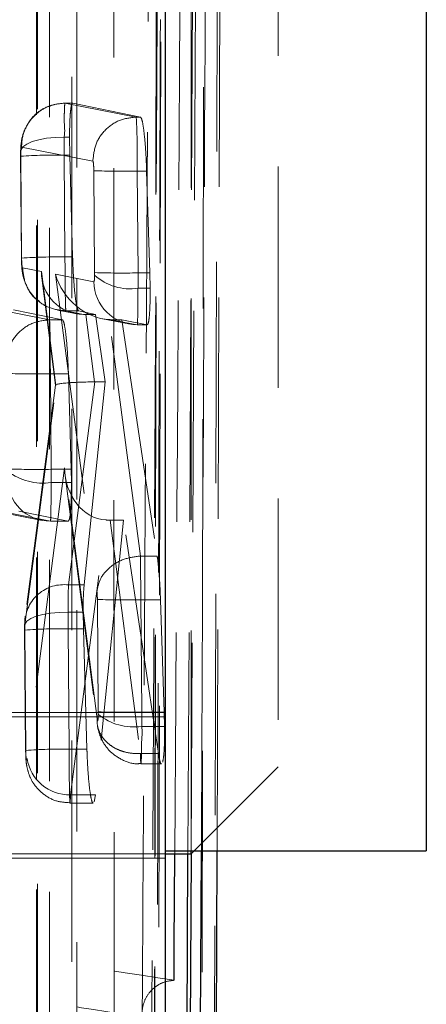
# Model space of a CAD drawing. Header units: millimetres. Extents: x 31 to 337, y 71 to 279.
# Tile 25 of 28: x 334.47 to 336.8, y 225.41 to 231.06. Entities that reach past the tile are written whole.
import ezdxf

# ---------------------------------------------------------------- set-up
doc = ezdxf.new("R2010")
doc.units = ezdxf.units.MM
doc.linetypes.add('HIDDEN', pattern=[1.905, 1.27, -0.635])

msp = doc.modelspace()

# ---------------------------------------------------------------- linework, layer by layer
at = {"color": 7, "linetype": 'Continuous', "lineweight": 25}
for p, q in [((335.2997, 237.2603), (335.2997, 223.2614)), ((336.7997, 234.2291), (336.7997, 226.2916)), ((335.2997, 226.2916), (336.7997, 226.2916)), ((335.2997, 226.2738), (335.4497, 226.2738)), ((335.4493, 226.2741), (335.4415, 224.7939)), ((335.4497, 226.2738), (335.4675, 226.2916)), ((335.4497, 226.2738), (335.4497, 226.2865)), ((335.5915, 223.802), (335.5991, 226.2916))]:
    msp.add_line(p, q, dxfattribs=at)
at = {"color": 7, "linetype": 'HIDDEN', "lineweight": 18}
for p, q in [((334.7638, 221.8435), (334.7638, 235.8414)), ((335.5991, 226.2916), (335.6218, 233.7725)), ((335.2534, 233.2327), (335.2361, 223.8571)), ((335.4312, 226.2738), (335.4684, 233.2001)), ((335.4856, 233.2001), (335.4493, 226.2741)), ((335.4497, 226.2865), (335.4497, 232.6238)), ((335.9497, 232.1238), (335.9497, 226.7738)), ((334.561, 231.7841), (334.5616, 222.7521)), ((334.7695, 230.5824), (334.7247, 230.5824)), ((334.7248, 230.5823), (334.7248, 230.5823)), ((334.7248, 230.5823), (334.7698, 230.5823)), ((335.1344, 230.5024), (334.7248, 230.5823)), ((334.7698, 230.5823), (335.1587, 230.5024)), ((335.1343, 230.5024), (335.1344, 230.5024)), ((335.1344, 230.5024), (335.1587, 230.5024)), ((334.7205, 230.386), (334.7514, 230.386)), ((334.7528, 230.284), (334.7514, 230.386)), ((334.4758, 230.3299), (334.8853, 230.25)), ((334.4704, 230.2777), (334.4753, 229.6929)), ((334.4714, 230.2774), (334.4715, 230.2949)), ((334.4763, 229.6925), (334.4714, 230.2774)), ((334.7204, 230.284), (334.7253, 229.6994)), ((334.7204, 230.284), (334.7528, 230.284)), ((334.7692, 229.6994), (334.7528, 230.284)), ((334.8906, 230.1945), (334.8955, 229.6098)), ((335.1396, 230.1926), (335.194, 230.1926)), ((335.1446, 229.608), (335.1396, 230.1926)), ((335.194, 230.1926), (335.2127, 229.608)), ((334.7253, 229.6994), (334.7692, 229.6994)), ((334.5905, 229.6162), (334.4816, 229.6374)), ((334.6736, 228.9609), (334.5905, 229.6162)), ((334.8912, 229.5576), (334.6706, 229.6006)), ((334.6706, 229.6006), (334.9088, 227.7794)), ((334.8955, 229.6098), (334.8955, 229.5942)), ((335.1446, 229.608), (335.2127, 229.608)), ((335.2127, 229.608), (335.2144, 229.5198)), ((334.5924, 229.5801), (334.6706, 228.9636)), ((335.1445, 229.5198), (335.2144, 229.5198)), ((334.6362, 229.3388), (334.3442, 229.3958)), ((334.7105, 229.3388), (334.4306, 229.3958)), ((334.6824, 229.3946), (334.7847, 229.3747)), ((334.7306, 229.3899), (334.7307, 229.3899)), ((334.7306, 229.3899), (334.8324, 229.3701)), ((334.7307, 229.3899), (334.8037, 229.3899)), ((334.9012, 229.3701), (334.8037, 229.3899)), ((334.8458, 229.3701), (334.8949, 228.9824)), ((334.8458, 229.3701), (334.9012, 229.3701)), ((334.9567, 228.9824), (334.9012, 229.3701)), ((334.6361, 229.3388), (334.6362, 229.3388)), ((334.6362, 229.3388), (334.7105, 229.3388)), ((334.9402, 229.3444), (335.0925, 229.3147)), ((335.1579, 227.9832), (334.9805, 229.3397)), ((334.9894, 229.3395), (335.1402, 229.3101)), ((334.9894, 229.3395), (335.0519, 229.3395)), ((335.0519, 229.3395), (335.2545, 227.9832)), ((335.1966, 229.3101), (335.0519, 229.3395)), ((335.1402, 229.3101), (335.1966, 229.3101)), ((335.1403, 229.3101), (335.197, 229.3101)), ((334.6415, 229.029), (334.745, 229.029)), ((334.6461, 228.4808), (334.6415, 229.029)), ((334.7605, 228.4808), (334.745, 229.029)), ((334.496, 227.6028), (334.6736, 228.9609)), ((334.6706, 228.964), (334.4971, 227.6377)), ((334.8974, 228.9824), (334.745, 227.817)), ((334.8352, 227.817), (334.9567, 228.9824)), ((334.8974, 228.9824), (334.9567, 228.9824)), ((334.7233, 228.49), (334.5079, 226.8212)), ((334.6461, 228.4808), (334.7605, 228.4808)), ((334.9094, 227.0479), (334.7233, 228.49)), ((334.7619, 228.4049), (334.7605, 228.4808)), ((334.646, 228.4049), (334.7619, 228.4049)), ((334.7263, 228.4456), (334.9105, 227.0184)), ((334.302, 228.2444), (334.5939, 228.1875)), ((334.3498, 228.2398), (334.6417, 228.1829)), ((334.4601, 228.2398), (334.7431, 228.1829)), ((334.6417, 228.1829), (334.7431, 228.1829)), ((334.6418, 228.1829), (334.7435, 228.1829)), ((334.7569, 226.6127), (334.9605, 228.19)), ((335.0619, 228.1893), (334.8999, 226.6127)), ((334.9855, 228.1893), (335.0619, 228.1893)), ((334.9855, 228.1893), (335.1584, 226.8494)), ((335.2618, 226.8494), (335.0619, 228.1893)), ((335.1578, 227.9832), (335.1579, 227.9832)), ((335.1579, 227.9832), (335.2545, 227.9832)), ((334.745, 227.817), (334.8352, 227.817)), ((334.9113, 227.734), (334.9167, 227.0889)), ((335.1657, 227.0871), (335.1603, 227.732)), ((335.1603, 227.732), (335.2738, 227.732)), ((335.2738, 227.732), (335.2953, 227.0871)), ((334.7433, 227.6606), (334.8293, 227.6606)), ((334.8307, 227.5652), (334.8293, 227.6606)), ((334.4932, 227.5589), (334.499, 226.8681)), ((334.4942, 227.5585), (334.4943, 227.5748)), ((334.5, 226.8678), (334.4942, 227.5585)), ((334.4943, 227.5748), (334.496, 227.6028)), ((334.7432, 227.5652), (334.749, 226.8746)), ((334.7432, 227.5652), (334.8307, 227.5652)), ((334.8512, 226.8746), (334.8307, 227.5652)), ((332.2997, 227.0853), (335.2997, 227.0853)), ((332.2997, 227.0603), (335.2997, 227.0603)), ((334.9167, 227.0889), (334.9166, 227.075)), ((335.1657, 227.0871), (335.2953, 227.0871)), ((335.2953, 227.0871), (335.2971, 227.0051)), ((335.1656, 227.0051), (335.2971, 227.0051)), ((334.749, 226.8746), (334.8512, 226.8746)), ((335.1584, 226.8494), (335.1584, 226.8493)), ((335.1584, 226.8494), (335.2618, 226.8494)), ((335.1614, 226.7896), (335.2794, 226.7896)), ((335.4675, 226.2916), (335.9497, 226.7738)), ((334.7569, 226.6127), (334.8999, 226.6127)), ((334.8999, 226.6127), (334.893, 226.5731)), ((334.7544, 226.5652), (334.8872, 226.5652)), ((332.2997, 226.2738), (335.2997, 226.2738)), ((332.2997, 226.2488), (335.2997, 226.2488))]:
    msp.add_line(p, q, dxfattribs=at)
at = {"color": 8, "linetype": 'Continuous', "lineweight": 25}
for p, q in [((335.4232, 224.7939), (335.4312, 226.2738)), ((335.4988, 224.2252), (335.5082, 226.2916))]:
    msp.add_line(p, q, dxfattribs=at)
at = {"color": 7, "linetype": 'HIDDEN', "lineweight": 18, "flags": 128}
for points in [[(335.6048, 233.4805), (335.603, 232.7547), (335.5959, 229.8313), (335.5812, 224.1111)], [(335.2597, 223.9482), (335.2614, 224.6791), (335.2681, 227.6028), (335.2804, 233.3186)], [(335.2553, 233.2467), (335.254, 232.5157), (335.2486, 229.592), (335.2375, 223.8697)], [(335.5088, 223.6894), (335.51, 224.4089), (335.5147, 227.3324), (335.5233, 233.0656)], [(335.0063, 232.1137), (335.0064, 231.3829), (335.0066, 228.4599), (335.007, 223.025)], [(334.6371, 222.8811), (334.637, 223.6118), (334.6368, 226.5349), (334.6364, 231.9697)], [(334.5679, 231.8167), (334.568, 231.086), (334.5682, 228.1629), (334.5685, 222.7847)], [(334.7938, 222.5921), (334.7937, 223.3229), (334.7935, 226.246), (334.7932, 231.6242)], [(334.4715, 230.2949), (334.4724, 230.3132), (334.4839, 230.3308), (334.5056, 230.347), (334.5364, 230.3611), (334.575, 230.3725), (334.6199, 230.3806), (334.6691, 230.3852), (334.7205, 230.386)], [(334.4943, 227.5748), (334.4952, 227.592), (334.5067, 227.6086), (334.5283, 227.6238), (334.5591, 227.6371), (334.5978, 227.6478), (334.6427, 227.6555), (334.6919, 227.6598), (334.7433, 227.6606)]]:
    msp.add_lwpolyline(points, dxfattribs=at)
at = {"color": 7, "linetype": 'Continuous', "lineweight": 25, "flags": 128}
msp.add_lwpolyline([(335.3516, 225.5483), (335.3529, 225.7508), (335.3561, 226.2738)], dxfattribs=at)
at = {"color": 7, "linetype": 'HIDDEN', "lineweight": 18}
for centre, radius, start, end in [((331.2834, 230.281), 3.8572, 358.6863, 3.2904), ((334.6762, 227.2512), 3.0331, 89.165, 93.872), ((335.0485, 234.4889), 4.2973, 267.8948, 271.2155), ((334.6792, 226.8591), 2.8406, 89.071, 94.0971), ((335.0517, 234.0772), 4.4702, 267.9985, 271.1907), ((335.0998, 229.824), 0.3075, 228.3504, 278.3512), ((335.1403, 229.5592), 0.249, 180.3572, 269.9945), ((334.5523, 233.325), 4.297, 267.8677, 271.1887), ((334.5559, 232.6797), 4.1998, 267.8322, 271.2301), ((334.5994, 228.7386), 0.337, 233.0807, 277.9469), ((334.6418, 228.432), 0.249, 180.3579, 269.9946), ((334.7169, 227.5979), 0.2209, 82.6817, 178.722), ((335.0691, 232.0251), 4.294, 267.8931, 271.2164), ((334.6987, 224.5699), 2.9956, 89.1479, 93.9139), ((335.1201, 227.3213), 0.3194, 230.4309, 278.1955), ((335.0732, 231.517), 4.4309, 267.9757, 271.1963), ((334.7029, 224.0345), 2.8406, 89.0704, 94.0968), ((334.751, 226.8586), 0.2459, 188.7295, 271.3793)]:
    msp.add_arc(centre, radius, start, end, dxfattribs=at)
for centre, major_axis, ratio, start_param, end_param in [((334.7249, 230.279), (-0.0005, 0.3004), 0.014823, 1.206512, 1.554263), ((334.8395, 229.6187), (0.1844, 0.1726), 0.970057, 2.384159, 3.946568), ((334.9197, 229.6031), (-0.2016, 0.2146), 0.759262, 0.960567, 2.487379), ((335.1399, 229.6132), (-0.0005, 0.3031), 0.015482, 4.399147, 4.695397), ((334.872, 229.3628), (0.2521, -0.0008), 0.02888, 1.675061, 1.728653), ((334.9581, 229.5956), (-0.1812, 0.2001), 0.882217, 2.432012, 2.467607), ((334.9226, 228.9633), (0.2521, -0.0005), 0.075957, 1.681094, 3.297093), ((334.904, 228.8211), (0.2506, -0.0072), 0.642801, 1.615672, 1.625694), ((334.6411, 228.4863), (-0.0006, 0.3055), 0.016057, 4.442406, 4.694301), ((334.9723, 228.4925), (0, 0.3028), 0.822373, 1.579, 3.094187), ((334.9929, 228.3329), (0.2508, 0.0063), 0.572089, 4.568567, 4.668691), ((334.748, 227.5591), (-0.0005, 0.3045), 0.015806, 0.560591, 1.231339), ((334.7477, 227.5602), (-0.0005, 0.3007), 0.01489, 1.230106, 1.554047), ((335.161, 227.0923), (-0.0005, 0.3033), 0.01553, 4.420892, 4.695256)]:
    msp.add_ellipse(centre, major_axis=major_axis, ratio=ratio, start_param=start_param, end_param=end_param, dxfattribs=at)
for points, knots in [([(335.5082, 226.2916), (335.5138, 227.4943), (335.5257, 230.0683), (335.5367, 232.6433), (335.5425, 234.0151)], [0, 0, 0, 0, 0.46726, 1, 1, 1, 1]), ([(335.2662, 233.2816), (335.2656, 233.1598), (335.2624, 232.5507), (335.2491, 229.9927), (335.2348, 227.3128), (335.2225, 225.1202), (335.2212, 224.8765)], [0, 0, 0, 0, 0.043478, 0.217388, 0.913028, 1, 1, 1, 1]), ([(335.1687, 225.3365), (335.1694, 225.4583), (335.1731, 226.0673), (335.1885, 228.6529), (335.2023, 231.1166), (335.2134, 233.093)], [0, 0, 0, 0, 0.047112, 0.235562, 1, 1, 1, 1]), ([(335.2787, 232.968), (335.2731, 231.1606), (335.2625, 227.7847), (335.2514, 224.4077), (335.2463, 222.8387)], [0, 0, 0, 0, 0.535379, 1, 1, 1, 1]), ([(335.3561, 226.2738), (335.358, 226.5867), (335.3715, 228.7921), (335.3843, 230.9976), (335.3952, 232.8902)], [0, 0, 0, 0, 0.141865, 1, 1, 1, 1]), ([(334.6626, 230.5731), (334.6377, 230.565), (334.5884, 230.5491), (334.5343, 230.4992), (334.4981, 230.4445), (334.48, 230.3934), (334.4728, 230.349), (334.4709, 230.318), (334.4705, 230.2981), (334.4703, 230.2921)], [0, 0, 0, 0, 0.205884, 0.40724, 0.569545, 0.727494, 0.833746, 0.949411, 1, 1, 1, 1]), ([(334.4758, 230.3299), (334.4766, 230.3466), (334.4791, 230.3938), (334.5083, 230.4654), (334.5662, 230.5307), (334.6408, 230.5739), (334.6968, 230.5795), (334.7248, 230.5823)], [0, 0, 0, 0, 0.127859, 0.359221, 0.572814, 0.786407, 1, 1, 1, 1]), ([(334.7248, 230.5823), (334.7248, 230.5823), (334.7244, 230.583), (334.7234, 230.577), (334.7229, 230.544), (334.7185, 230.4778), (334.7262, 230.4172), (334.7205, 230.3861), (334.7205, 230.386)], [0, 0, 0, 0, 0.000161, 0.183737, 0.453801, 0.725141, 0.999836, 1, 1, 1, 1]), ([(334.7514, 230.386), (334.7518, 230.4167), (334.7525, 230.4781), (334.7573, 230.544), (334.7634, 230.5785), (334.768, 230.5812), (334.7698, 230.5823)], [0, 0, 0, 0, 0.2734351, 0.5468539, 0.8212556, 1, 1, 1, 1]), ([(335.1343, 230.5024), (335.1015, 230.4986), (335.0359, 230.4908), (334.9533, 230.4323), (334.8958, 230.3489), (334.8888, 230.2829), (334.8853, 230.25)], [0, 0, 0, 0, 0.2499996, 0.4999994, 0.7499971, 1, 1, 1, 1]), ([(335.1587, 230.5024), (335.1617, 230.4983), (335.1678, 230.4901), (335.1772, 230.4351), (335.1855, 230.3557), (335.1912, 230.2697), (335.1932, 230.2139), (335.194, 230.1926)], [0, 0, 0, 0, 0.21676, 0.43352, 0.650276, 0.865968, 1, 1, 1, 1]), ([(334.4715, 230.2949), (334.4717, 230.3003), (334.4721, 230.3112), (334.4732, 230.3229), (334.4745, 230.3291), (334.4754, 230.3297), (334.4758, 230.3299)], [0, 0, 0, 0, 0.270029, 0.540021, 0.813419, 1, 1, 1, 1]), ([(334.4706, 230.3037), (334.4706, 230.3015), (334.4704, 230.293), (334.4704, 230.2842), (334.4704, 230.2776)], [0, 0, 0, 0, 0.253553, 1, 1, 1, 1]), ([(334.8853, 230.25), (334.8857, 230.2496), (334.8866, 230.2486), (334.8881, 230.2414), (334.8894, 230.2288), (334.8903, 230.2126), (334.8905, 230.2005), (334.8906, 230.1945)], [0, 0, 0, 0, 0.151939, 0.369467, 0.581748, 0.790074, 1, 1, 1, 1]), ([(334.7253, 229.6994), (334.7253, 229.6994), (334.7253, 229.6653), (334.7257, 229.597), (334.7266, 229.5063), (334.7279, 229.436), (334.7293, 229.3986), (334.7303, 229.3899), (334.7307, 229.3899), (334.7307, 229.3899)], [0, 0, 0, 0, 0.000125, 0.214745, 0.425675, 0.636483, 0.850181, 0.999875, 1, 1, 1, 1]), ([(334.8037, 229.3899), (334.8007, 229.394), (334.7946, 229.4022), (334.7853, 229.4571), (334.7772, 229.5365), (334.7718, 229.6225), (334.7699, 229.6781), (334.7692, 229.6994)], [0, 0, 0, 0, 0.216947, 0.4339, 0.65078, 0.866571, 1, 1, 1, 1]), ([(334.4759, 229.6852), (334.476, 229.676), (334.4763, 229.6417), (334.4815, 229.5921), (334.5064, 229.5224), (334.5399, 229.4696), (334.5718, 229.4492), (334.5817, 229.4429)], [0, 0, 0, 0, 0.095365, 0.357235, 0.601892, 0.876387, 1, 1, 1, 1]), ([(334.4816, 229.6374), (334.4813, 229.6378), (334.4803, 229.6388), (334.4789, 229.6459), (334.4776, 229.6586), (334.4766, 229.6747), (334.4764, 229.6866), (334.4763, 229.6925)], [0, 0, 0, 0, 0.151654, 0.370414, 0.584361, 0.794907, 1, 1, 1, 1]), ([(334.4816, 229.6374), (334.4856, 229.6049), (334.4936, 229.5398), (334.5512, 229.458), (334.6333, 229.4009), (334.6982, 229.3936), (334.7306, 229.3899)], [0, 0, 0, 0, 0.249997, 0.499999, 0.749999, 1, 1, 1, 1]), ([(334.8955, 229.5942), (334.8954, 229.5902), (334.8951, 229.5806), (334.8942, 229.5683), (334.8929, 229.5591), (334.8918, 229.5581), (334.8912, 229.5576)], [0, 0, 0, 0, 0.18918, 0.456397, 0.728951, 1, 1, 1, 1]), ([(335.1402, 229.3101), (335.1402, 229.3101), (335.1408, 229.3091), (335.1419, 229.3204), (335.1431, 229.3698), (335.1446, 229.4418), (335.1437, 229.4957), (335.1445, 229.5197), (335.1445, 229.5198)], [0, 0, 0, 0, 0.0001548, 0.2653036, 0.5360399, 0.8065966, 0.9998451, 1, 1, 1, 1]), ([(335.2144, 229.5198), (335.2143, 229.4885), (335.2141, 229.426), (335.21, 229.3565), (335.2039, 229.3156), (335.1989, 229.3118), (335.1966, 229.3101)], [0, 0, 0, 0, 0.2622655, 0.5244933, 0.7875925, 1, 1, 1, 1]), ([(334.3871, 229.0864), (334.3906, 229.1193), (334.3977, 229.1853), (334.4551, 229.2687), (334.5377, 229.3272), (334.6033, 229.335), (334.6361, 229.3388)], [0, 0, 0, 0, 0.250003, 0.5, 0.75, 1, 1, 1, 1]), ([(334.6415, 229.029), (334.6415, 229.029), (334.6409, 229.063), (334.6413, 229.1312), (334.6402, 229.2218), (334.6388, 229.2921), (334.6377, 229.3299), (334.6361, 229.3388), (334.6361, 229.3388), (334.6361, 229.3388)], [0, 0, 0, 0, 0.000125, 0.214323, 0.424625, 0.634924, 0.848168, 0.999969, 1, 1, 1, 1]), ([(334.745, 229.029), (334.7437, 229.0631), (334.7412, 229.1314), (334.7342, 229.2232), (334.7258, 229.2935), (334.7174, 229.3319), (334.7125, 229.3369), (334.7105, 229.3388)], [0, 0, 0, 0, 0.2133092, 0.4265741, 0.6409982, 0.8570011, 1, 1, 1, 1]), ([(334.6417, 228.1829), (334.6417, 228.1829), (334.6423, 228.1829), (334.6433, 228.1926), (334.6449, 228.2429), (334.6451, 228.3169), (334.6469, 228.3776), (334.646, 228.4049), (334.646, 228.4049)], [0, 0, 0, 0, 0.00015, 0.256891, 0.518631, 0.780489, 0.99984, 1, 1, 1, 1]), ([(334.7431, 228.1829), (334.746, 228.1857), (334.7517, 228.1912), (334.758, 228.2424), (334.7617, 228.3155), (334.7618, 228.3763), (334.7619, 228.4049)], [0, 0, 0, 0, 0.257851, 0.515764, 0.772219, 1, 1, 1, 1]), ([(335.1578, 227.9832), (335.126, 227.9789), (335.0625, 227.9703), (334.9817, 227.9226), (334.9236, 227.8566), (334.9137, 227.8051), (334.9088, 227.7794)], [0, 0, 0, 0, 0.2500028, 0.4999999, 0.7499993, 1, 1, 1, 1]), ([(335.1603, 227.732), (335.1603, 227.732), (335.1603, 227.759), (335.16, 227.8205), (335.1592, 227.9108), (335.1584, 227.9611), (335.1578, 227.9832), (335.1578, 227.9832)], [0, 0, 0, 0, 0.000206, 0.279181, 0.63275, 0.999803, 1, 1, 1, 1]), ([(335.2545, 227.9832), (335.2568, 227.9664), (335.262, 227.9271), (335.2692, 227.8401), (335.2723, 227.7687), (335.2738, 227.732)], [0, 0, 0, 0, 0.265523, 0.622066, 1, 1, 1, 1]), ([(334.8293, 227.6606), (334.8295, 227.6921), (334.83, 227.7548), (334.8335, 227.7963), (334.8352, 227.817)], [0, 0, 0, 0, 0.501365, 1, 1, 1, 1]), ([(334.9088, 227.7794), (334.9088, 227.7793), (334.9093, 227.7753), (334.9102, 227.7657), (334.911, 227.7496), (334.9112, 227.7386), (334.9113, 227.734)], [0, 0, 0, 0, 0.01334, 0.374549, 0.73503, 1, 1, 1, 1]), ([(334.4972, 227.6381), (334.4965, 227.6328), (334.4944, 227.6147), (334.4938, 227.5957), (334.4934, 227.5823)], [0, 0, 0, 0, 0.2926147, 1, 1, 1, 1]), ([(334.4934, 227.5829), (334.4933, 227.5809), (334.4932, 227.573), (334.4932, 227.5648), (334.4932, 227.5587)], [0, 0, 0, 0, 0.252981, 1, 1, 1, 1]), ([(334.9166, 227.075), (334.9165, 227.0695), (334.9162, 227.0585), (334.9151, 227.046), (334.9138, 227.0382), (334.9122, 227.0362), (334.9106, 227.0397), (334.9097, 227.0455), (334.9094, 227.0479)], [0, 0, 0, 0, 0.169911, 0.339774, 0.511752, 0.688128, 0.868738, 1, 1, 1, 1]), ([(335.1584, 226.8493), (335.1416, 226.8493), (335.1081, 226.8494), (335.0598, 226.8599), (335.0155, 226.8775), (334.977, 226.9022), (334.9459, 226.933), (334.9236, 226.9685), (334.9101, 227.0073), (334.9096, 227.0344), (334.9094, 227.0479)], [0, 0, 0, 0, 0.125001, 0.249998, 0.375004, 0.500004, 0.625005, 0.750004, 0.875007, 1, 1, 1, 1]), ([(334.911, 227.0142), (334.9123, 227.0059), (334.9161, 226.9823), (334.9343, 226.9261), (334.9776, 226.8623), (335.0495, 226.8116), (335.1152, 226.7874), (335.1531, 226.7919), (335.1614, 226.7928)], [0, 0, 0, 0, 0.079805, 0.228561, 0.46203, 0.692829, 0.933199, 1, 1, 1, 1]), ([(335.1584, 226.8493), (335.1587, 226.8358), (335.1596, 226.8041), (335.1612, 226.7846), (335.1626, 226.7957), (335.1648, 226.8396), (335.1628, 226.9104), (335.1707, 226.9738), (335.1656, 227.0051), (335.1656, 227.0051)], [0, 0, 0, 0, 0.130293, 0.30614, 0.479488, 0.651508, 0.824654, 0.999892, 1, 1, 1, 1]), ([(335.2971, 227.0051), (335.2971, 226.9737), (335.297, 226.9109), (335.2931, 226.8376), (335.2885, 226.813), (335.2862, 226.8007)], [0, 0, 0, 0, 0.332999, 0.665973, 1, 1, 1, 1]), ([(334.749, 226.8746), (334.749, 226.8746), (334.749, 226.8406), (334.7494, 226.7725), (334.7502, 226.6819), (334.7516, 226.6117), (334.753, 226.5694), (334.7554, 226.5605), (334.7546, 226.5816), (334.758, 226.6054), (334.7569, 226.6127), (334.7569, 226.6127)], [0, 0, 0, 0, 0.000091, 0.156149, 0.309585, 0.46293, 0.6183, 0.776093, 0.935746, 0.999906, 1, 1, 1, 1]), ([(334.8872, 226.569), (334.8863, 226.568), (334.8825, 226.5636), (334.8748, 226.5915), (334.8656, 226.6501), (334.8577, 226.7362), (334.8532, 226.8156), (334.8516, 226.8622), (334.8512, 226.8746)], [0, 0, 0, 0, 0.0685754, 0.2821376, 0.4964256, 0.7103625, 0.9229837, 1, 1, 1, 1]), ([(334.4994, 226.866), (334.4996, 226.8536), (334.4999, 226.8255), (334.5039, 226.7833), (334.5162, 226.73), (334.5472, 226.6689), (334.5995, 226.6133), (334.6734, 226.5722), (334.728, 226.5688), (334.7542, 226.5672)], [0, 0, 0, 0, 0.0816895, 0.1845761, 0.3231407, 0.4525372, 0.6379892, 0.8262926, 1, 1, 1, 1]), ([(334.5079, 226.8212), (334.5077, 226.82), (334.5071, 226.8156), (334.5058, 226.8119), (334.5041, 226.8135), (334.5025, 226.8212), (334.5012, 226.8338), (334.5003, 226.8499), (334.5001, 226.8618), (334.5, 226.8678)], [0, 0, 0, 0, 0.063681, 0.223846, 0.384144, 0.542145, 0.696552, 0.848532, 1, 1, 1, 1]), ([(335.2794, 226.7922), (335.2789, 226.7914), (335.2756, 226.7862), (335.2693, 226.8064), (335.264, 226.8369), (335.2618, 226.8494)], [0, 0, 0, 0, 0.1010608, 0.6314704, 1, 1, 1, 1]), ([(333.1289, 225.891), (333.1303, 225.8908), (333.18, 225.8833), (333.4224, 225.8464), (334.1671, 225.7323), (334.8539, 225.6256), (335.3516, 225.5483)], [0, 0, 0, 0, 0.001869, 0.066123, 0.323139, 1, 1, 1, 1]), ([(332.9112, 225.6886), (333.2915, 225.6296), (334.0511, 225.5117), (334.7965, 225.3948), (335.1687, 225.3365)], [0, 0, 0, 0, 0.50076, 1, 1, 1, 1]), ([(335.1687, 225.3365), (335.1686, 225.3373), (335.1682, 225.3421), (335.1669, 225.3706), (335.1742, 225.4188), (335.2043, 225.4752), (335.2472, 225.516), (335.2975, 225.5419), (335.3344, 225.5463), (335.3516, 225.5483)], [0, 0, 0, 0, 0.008686, 0.049184, 0.289069, 0.49653, 0.677747, 0.849965, 1, 1, 1, 1])]:
    msp.add_open_spline(points, degree=3, knots=knots, dxfattribs=at)

doc.saveas('drawing.dxf')
